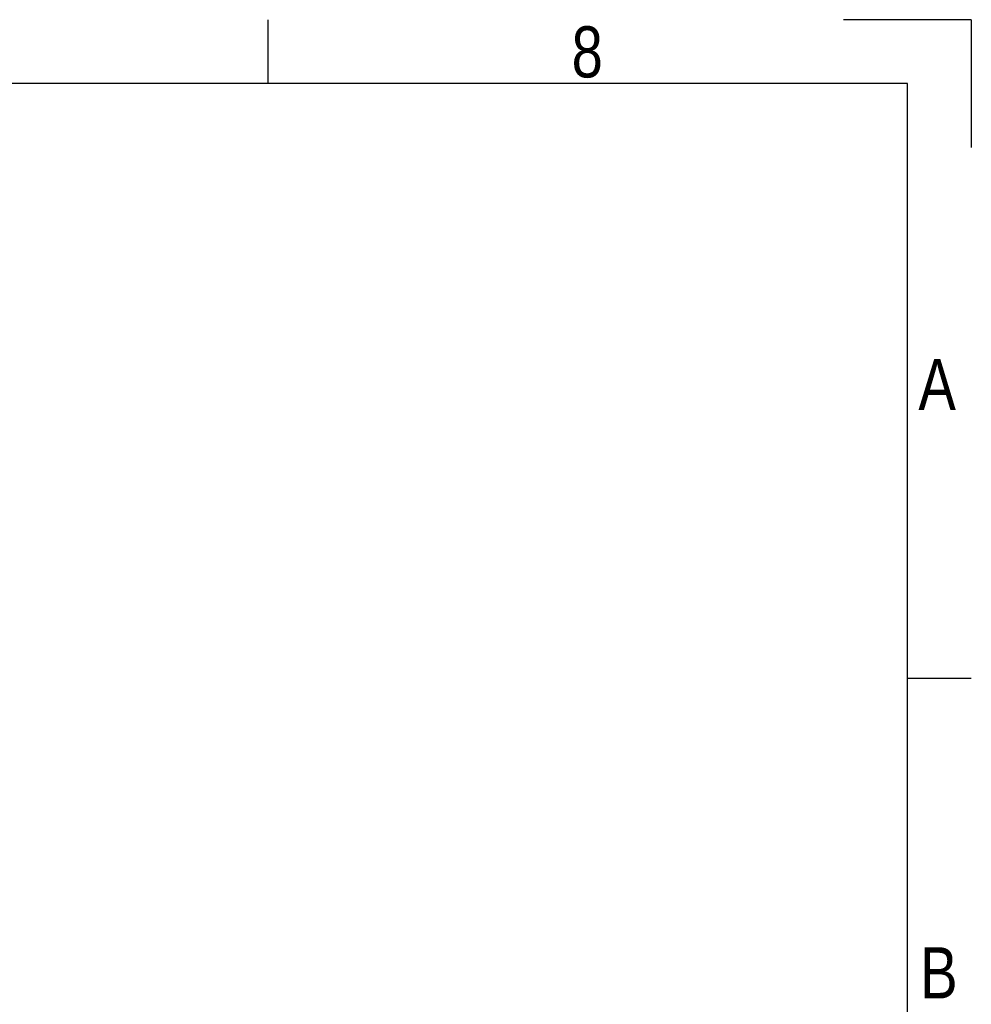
# Model space of a CAD drawing. Header units: millimetres. Extents: x 0 to 420, y 0 to 297.
# Tile 30 of 30: x 343 to 420, y 217 to 297. Entities that reach past the tile are written whole.
import ezdxf

# ---------------------------------------------------------------- set-up
doc = ezdxf.new("R2010")
doc.units = ezdxf.units.MM
doc.layers.add('CARTIGLIO', color=140, linetype='Continuous')
doc.styles.add('SLDTEXTSTYLE2', font='TXT', dxfattribs={"width": 0.821468})

msp = doc.modelspace()

# ---------------------------------------------------------------- linework, layer by layer
at = {"layer": 'CARTIGLIO', "linetype": 'Continuous'}
for p, q in [((363.0852, 291.8226), (363.0852, 296.9968)), ((420.0016, 296.9968), (409.6532, 296.9968)), ((420.0016, 296.9968), (420.0016, 286.6484)), ((414.8274, 291.8226), (5.1801, 291.8226)), ((414.8274, 5.171), (414.8274, 291.8226)), ((420.0016, 243.7024), (414.8274, 243.7024))]:
    msp.add_line(p, q, dxfattribs=at)

# ---------------------------------------------------------------- texts
at = {"layer": 'CARTIGLIO', "char_height": 4.1394, "attachment_point": 2, "style": 'SLDTEXTSTYLE2'}
for s, insert in [('8', (388.9127, 296.4629)), ('A', (417.2354, 269.5569)), ('B', (417.3813, 221.9541))]:
    msp.add_mtext(s, dxfattribs=dict(at, insert=insert))

doc.saveas('drawing.dxf')
